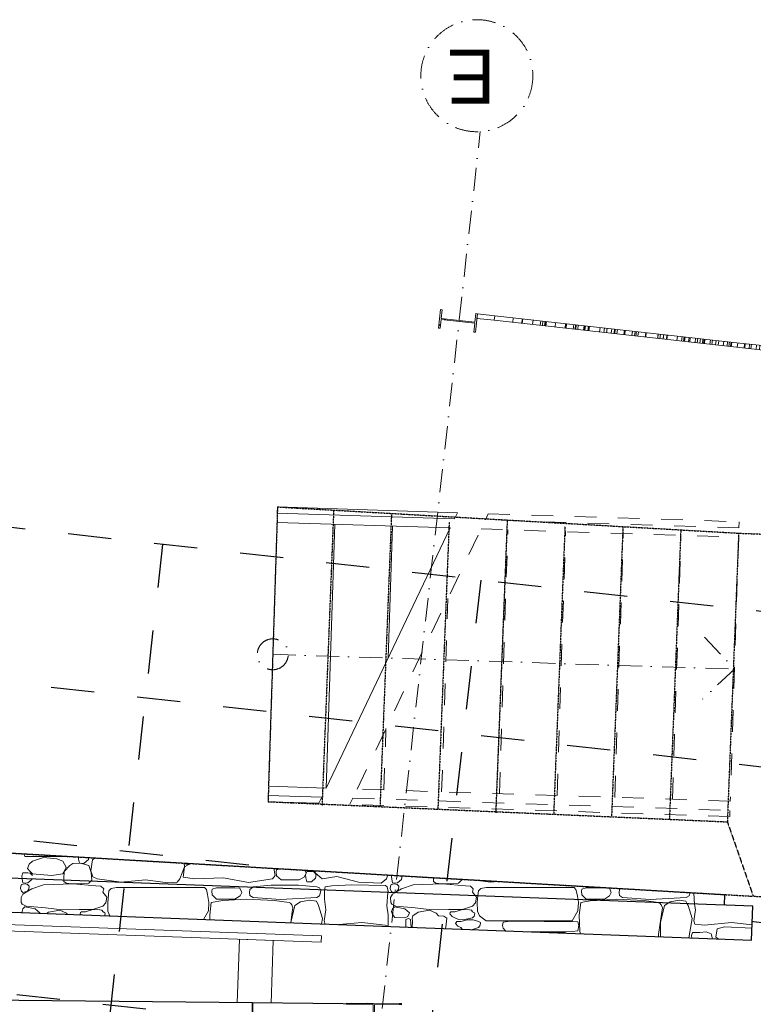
# Model space of a CAD drawing. Header units: millimetres. Extents: x -115474967 to 444143, y -74377 to 241828222.
# Tile 248 of 256: x -463747 to -459000, y 589721 to 596090. Entities that reach past the tile are written whole.
import ezdxf
from ezdxf.enums import TextEntityAlignment as Align

# ---------------------------------------------------------------- set-up
doc = ezdxf.new("R2010")
doc.units = ezdxf.units.MM
doc.header["$MEASUREMENT"] = 0
doc.set_wipeout_variables(frame=1)
for name, pattern in [('( Dashed )', [0.75, 0.5, -0.25]), ('Dashed', [280, 140, -140]), ('Dot & Dashed', [280, 150, -60, 0, -70]), ('PHANTOM', [2.5, 1.25, -0.25, 0.25, -0.25, 0.25, -0.25]), ('Wipeout_Contour', [1000, 0, -1000])]:
    doc.linetypes.add(name, pattern=pattern)
for name, color, linetype in [('00-2 Roof Lines', 8, 'Dashed'), ('00-2 Walls', 4, 'Continuous'), ('00-2 Windows', 1, 'Continuous'), ('00-5 Grid 01', 9, 'PHANTOM'), ('MARKETING', 7, 'Continuous'), ('TEXT-REFN', 5, 'Continuous')]:
    doc.layers.add(name, color=color, linetype=linetype)
doc.layers.add('0_cons_01', color=40, linetype='Continuous', lineweight=0, plot=False)
for name, color, linetype, lineweight in [('A_BEAMS_Pen_No__3', 7, 'Continuous', 15), ('A_COLUMNS_Pen_No__3', 7, 'Continuous', 15), ('A_STAIRS_Pen_No__5', 7, 'Continuous', 5), ('B_FURN FIXED_Pen_No__86', 255, 'Continuous', 20), ('MARKETING_Pen_No__1', 7, 'Continuous', 30)]:
    doc.layers.add(name, color=color, linetype=linetype, lineweight=lineweight)
for name, color, linetype, lineweight, true_color in [('A_COLUMNS_Pen_No__7', 7, 'Continuous', 5, 0x3f3f3f), ('A_STAIRS_Pen_No__7', 7, 'Continuous', 5, 0x3f3f3f), ('MARKETING_Pen_No__171', 7, 'Continuous', 0, 0xe1e1e1), ('MARKETING_Pen_No__7', 7, 'Continuous', 5, 0x3f3f3f)]:
    doc.layers.add(name, color=color, linetype=linetype, lineweight=lineweight, true_color=true_color)
doc.styles.add('GENERATED_STYLE_2', font='arial.ttf')
doc.styles.add('TEXT-20', font='arial.ttf', dxfattribs={"height": 40})
pattern_1 = [(45, (0, 0), (-159.099, 159.099), []), (45, (-53.03, 53.03), (-159.099, 159.099), [])]

# ---------------------------------------------------------------- blocks, each defined once
blk = doc.blocks.new('LASER CUT SCREEN[6]', base_point=(-29340.1, 63904.4))
at = {"layer": 'A_BEAMS_Pen_No__3', "color": 7, "linetype": 'Continuous', "lineweight": 15}
for p, q in [((-29340.1, 63904.4), (-29336.7, 63934.3)), ((-29340.1, 63904.4), (-28214.4, 63778.9)), ((-29336.7, 63934.3), (-28211.1, 63808.7)), ((-29228.1, 63892), (-29224.8, 63921.8)), ((-29209.7, 63889.9), (-29206.4, 63919.7)), ((-29151.3, 63883.4), (-29148, 63913.2)), ((-29146.7, 63882.9), (-29143.4, 63912.7)), ((-29129.4, 63881), (-29126.1, 63910.8)), ((-29126.6, 63880.6), (-29123.3, 63910.5)), ((-29107.6, 63878.5), (-29104.3, 63908.3)), ((-29093.3, 63876.9), (-29090, 63906.7)), ((-29076.1, 63875), (-29072.8, 63904.8)), ((-29075.4, 63874.9), (-29072.1, 63904.7)), ((-29043.5, 63871.4), (-29040.2, 63901.2)), ((-29038.5, 63870.8), (-29035.2, 63900.6)), ((-29006.8, 63867.3), (-29003.5, 63897.1)), ((-28965.9, 63862.7), (-28962.6, 63892.5)), ((-28934.7, 63859.2), (-28931.3, 63889.1)), ((-28926.7, 63858.3), (-28923.4, 63888.2)), ((-28925.7, 63858.2), (-28922.4, 63888.1)), ((-28910.6, 63856.6), (-28907.3, 63886.4)), ((-28910, 63856.5), (-28906.7, 63886.3)), ((-28873.7, 63852.4), (-28870.4, 63882.3)), ((-28853.1, 63850.1), (-28849.8, 63880)), ((-28845.9, 63849.3), (-28842.6, 63879.1)), ((-28833.8, 63848), (-28830.5, 63877.8)), ((-28809.5, 63845.3), (-28806.2, 63875.1)), ((-28789.8, 63843.1), (-28786.5, 63872.9)), ((-28785.1, 63842.6), (-28781.8, 63872.4)), ((-28764.4, 63840.2), (-28761, 63870.1)), ((-28753, 63839), (-28749.7, 63868.8)), ((-28740.2, 63837.6), (-28736.9, 63867.4)), ((-28731.9, 63836.6), (-28728.6, 63866.4)), ((-28723.6, 63835.7), (-28720.3, 63865.5)), ((-28723.3, 63835.7), (-28720, 63865.5)), ((-28691.3, 63832.1), (-28687.9, 63861.9)), ((-28650.9, 63827.6), (-28647.6, 63857.4)), ((-28623.5, 63824.5), (-28620.2, 63854.4)), ((-28609.8, 63823), (-28606.4, 63852.8)), ((-28601.3, 63822.1), (-28598, 63851.9)), ((-28600.9, 63822), (-28597.5, 63851.8)), ((-28576.5, 63819.3), (-28573.2, 63849.1)), ((-28571.7, 63818.8), (-28568.4, 63848.6)), ((-28562.6, 63817.7), (-28559.2, 63847.6)), ((-28480.9, 63808.6), (-28477.6, 63838.4)), ((-28472.6, 63807.7), (-28469.3, 63837.5)), ((-28471.6, 63807.6), (-28468.3, 63837.4)), ((-28450.6, 63805.3), (-28447.3, 63835.1)), ((-28416.6, 63801.5), (-28413.2, 63831.3)), ((-28415.8, 63801.4), (-28412.4, 63831.2)), ((-28409.3, 63800.6), (-28406, 63830.5)), ((-28404.5, 63800.1), (-28401.1, 63829.9)), ((-28399.5, 63799.5), (-28396.1, 63829.4)), ((-28381.9, 63797.6), (-28378.6, 63827.4)), ((-28332, 63792), (-28328.7, 63821.8)), ((-28313.2, 63789.9), (-28309.8, 63819.7)), ((-28307.6, 63789.3), (-28304.3, 63819.1)), ((-28280.8, 63786.3), (-28277.5, 63816.1)), ((-28259.4, 63783.9), (-28256.1, 63813.7)), ((-28255.1, 63783.4), (-28251.8, 63813.3)), ((-28245.5, 63782.4), (-28242.1, 63812.2)), ((-28244.8, 63782.3), (-28241.5, 63812.1)), ((-28214.4, 63778.9), (-26496.7, 63587.3)), ((-28211.1, 63808.7), (-26493.4, 63617.2)), ((-28202.2, 63777.5), (-28198.8, 63807.4)), ((-28200.8, 63777.4), (-28197.5, 63807.2)), ((-28197, 63777), (-28193.6, 63806.8)), ((-28190.6, 63776.3), (-28187.3, 63806.1)), ((-28168.2, 63773.8), (-28164.8, 63803.6)), ((-28167.2, 63773.6), (-28163.9, 63803.5)), ((-28143.9, 63771), (-28140.5, 63800.9)), ((-28061.9, 63761.9), (-28058.6, 63791.7)), ((-28047.7, 63760.3), (-28044.4, 63790.1)), ((-28018.6, 63757.1), (-28015.3, 63786.9)), ((-28004.4, 63755.5), (-28001.1, 63785.3)), ((-27966.7, 63751.3), (-27963.4, 63781.1)), ((-27965.8, 63751.2), (-27962.5, 63781)), ((-27962.4, 63750.8), (-27959, 63780.6)), ((-27910.1, 63745), (-27906.8, 63774.8)), ((-27891.1, 63742.9), (-27887.8, 63772.7)), ((-27842.5, 63737.4), (-27839.2, 63767.2)), ((-27804.6, 63733.2), (-27801.3, 63763)), ((-27761.4, 63728.4), (-27758.1, 63758.2)), ((-27755.9, 63727.8), (-27752.6, 63757.6)), ((-27722.1, 63724), (-27718.8, 63753.8)), ((-27701, 63721.7), (-27697.7, 63751.5)), ((-27695.8, 63721.1), (-27692.5, 63750.9)), ((-27689.9, 63720.4), (-27686.6, 63750.2)), ((-27681.4, 63719.5), (-27678.1, 63749.3)), ((-27679.9, 63719.3), (-27676.6, 63749.1)), ((-27668.4, 63718), (-27665.1, 63747.8)), ((-27663, 63717.4), (-27659.6, 63747.2)), ((-27622.2, 63712.9), (-27618.8, 63742.7)), ((-27622, 63712.8), (-27618.7, 63742.7)), ((-27621.8, 63712.8), (-27618.5, 63742.6)), ((-27620.1, 63712.6), (-27616.7, 63742.4)), ((-27589.4, 63709.2), (-27586.1, 63739)), ((-27555.1, 63705.4), (-27551.7, 63735.2)), ((-27483, 63697.3), (-27479.7, 63727.2)), ((-27468.6, 63695.7), (-27465.2, 63725.5)), ((-27465, 63695.3), (-27461.7, 63725.1)), ((-27416.7, 63689.9), (-27413.3, 63719.8)), ((-27404.4, 63688.6), (-27401.1, 63718.4)), ((-27345.5, 63682), (-27342.1, 63711.8)), ((-27303.6, 63677.3), (-27300.3, 63707.2)), ((-27285.8, 63675.3), (-27282.4, 63705.2)), ((-27281.4, 63674.9), (-27278.1, 63704.7)), ((-27279.6, 63674.7), (-27276.3, 63704.5)), ((-27277.1, 63674.4), (-27273.8, 63704.2)), ((-27267.8, 63673.3), (-27264.4, 63703.1)), ((-27264.7, 63673), (-27261.4, 63702.8)), ((-27224.4, 63668.5), (-27221.1, 63698.3)), ((-27214.4, 63667.4), (-27211.1, 63697.2)), ((-27200.6, 63665.8), (-27197.2, 63695.7)), ((-27172.4, 63662.7), (-27169.1, 63692.5)), ((-27171.7, 63662.6), (-27168.4, 63692.4)), ((-27170.4, 63662.5), (-27167.1, 63692.3)), ((-27142.8, 63659.4), (-27139.5, 63689.2)), ((-27123.8, 63657.3), (-27120.5, 63687.1)), ((-27098.3, 63654.4), (-27094.9, 63684.2)), ((-27081.3, 63652.5), (-27078, 63682.4)), ((-27061.7, 63650.3), (-27058.3, 63680.2)), ((-27045.2, 63648.5), (-27041.8, 63678.3)), ((-26973.6, 63640.5), (-26970.3, 63670.3)), ((-26970.4, 63640.2), (-26967.1, 63670)), ((-26950.1, 63637.9), (-26946.8, 63667.7)), ((-26949, 63637.8), (-26945.6, 63667.6)), ((-26938.9, 63636.7), (-26935.6, 63666.5)), ((-26862.4, 63628.1), (-26859, 63657.9)), ((-26860.7, 63627.9), (-26857.4, 63657.8)), ((-26787.5, 63619.8), (-26784.2, 63649.6)), ((-26785.7, 63619.6), (-26782.4, 63649.4)), ((-26773.3, 63618.2), (-26770, 63648)), ((-26772.3, 63618.1), (-26769, 63647.9)), ((-26743.9, 63614.9), (-26740.6, 63644.7)), ((-26722.5, 63612.5), (-26719.2, 63642.3)), ((-26702.2, 63610.3), (-26698.9, 63640.1)), ((-26700.4, 63610.1), (-26697.1, 63639.9)), ((-26688.7, 63608.8), (-26685.4, 63638.6)), ((-26681, 63607.9), (-26677.6, 63637.7)), ((-26673.3, 63607), (-26669.9, 63636.8)), ((-26636.1, 63602.9), (-26632.8, 63632.7)), ((-26631.7, 63602.4), (-26628.4, 63632.2)), ((-26583.6, 63597), (-26580.3, 63626.8)), ((-26579.3, 63596.5), (-26575.9, 63626.4)), ((-26559.4, 63594.3), (-26556.1, 63624.2)), ((-26500.4, 63587.8), (-26497.1, 63617.6)), ((-26496.7, 63587.3), (-26157.3, 63549.5)), ((-26496.4, 63587.3), (-26493.1, 63617.1)), ((-26493.4, 63617.2), (-26154, 63579.3)), ((-26459.5, 63583.2), (-26456.1, 63613)), ((-26458.5, 63583.1), (-26455.1, 63612.9)), ((-26456.6, 63582.9), (-26453.3, 63612.7)), ((-26450.9, 63582.2), (-26447.6, 63612)), ((-26434.2, 63580.4), (-26430.9, 63610.2)), ((-26389.1, 63575.3), (-26385.7, 63605.2)), ((-26387.3, 63575.1), (-26384, 63605)), ((-26355.9, 63571.6), (-26352.6, 63601.5)), ((-26301.8, 63565.6), (-26298.5, 63595.4)), ((-26286.2, 63563.9), (-26282.9, 63593.7)), ((-26265.2, 63561.5), (-26261.9, 63591.3)), ((-26231.3, 63557.7), (-26228, 63587.6)), ((-26219.7, 63556.4), (-26216.3, 63586.3)), ((-26191.7, 63553.3), (-26188.4, 63583.1)), ((-26187.6, 63552.9), (-26184.3, 63582.7)), ((-26154, 63579.3), (-24567.1, 63402.3)), ((-26142.9, 63547.9), (-26139.5, 63577.7)), ((-26103.7, 63543.5), (-26100.4, 63573.3)), ((-26099.5, 63543), (-26096.2, 63572.9)), ((-26089.6, 63541.9), (-26086.3, 63571.8)), ((-26077.6, 63540.6), (-26074.3, 63570.4)), ((-26053, 63537.9), (-26049.6, 63567.7)), ((-26019.8, 63534.2), (-26016.5, 63564)), ((-26003, 63532.3), (-25999.7, 63562.1)), ((-26157.3, 63549.5), (-24570.4, 63372.5)), ((-25979, 63529.6), (-25975.6, 63559.4)), ((-25966.4, 63528.2), (-25963.1, 63558)), ((-25930.3, 63524.2), (-25927, 63554)), ((-25925.2, 63523.6), (-25921.9, 63553.4)), ((-25917.8, 63522.8), (-25914.5, 63552.6)), ((-25901.9, 63521), (-25898.6, 63550.8)), ((-25884.2, 63519), (-25880.9, 63548.8)), ((-25870.5, 63517.5), (-25867.2, 63547.3)), ((-25835.5, 63513.6), (-25832.2, 63543.4)), ((-25828.6, 63512.8), (-25825.3, 63542.6)), ((-25802.4, 63509.9), (-25799, 63539.7)), ((-25795.8, 63509.2), (-25792.5, 63539)), ((-25783.1, 63507.8), (-25779.7, 63537.6)), ((-25752.3, 63504.3), (-25749, 63534.1)), ((-25687.4, 63497.1), (-25684.1, 63526.9)), ((-25684.8, 63496.8), (-25681.5, 63526.6)), ((-25663.9, 63494.5), (-25660.6, 63524.3)), ((-25662.9, 63494.4), (-25659.6, 63524.2)), ((-25643, 63492.1), (-25639.7, 63521.9)), ((-25628.5, 63490.5), (-25625.2, 63520.3)), ((-25627.1, 63490.4), (-25623.8, 63520.2)), ((-25550.5, 63481.8), (-25547.2, 63511.6)), ((-25547.4, 63481.5), (-25544, 63511.3)), ((-25499.7, 63476.1), (-25496.3, 63506)), ((-25487.7, 63474.8), (-25484.3, 63504.6)), ((-25478.9, 63473.8), (-25475.6, 63503.6)), ((-25461.2, 63471.9), (-25457.9, 63501.7)), ((-25414.8, 63466.7), (-25411.4, 63496.5)), ((-25409.3, 63466.1), (-25406, 63495.9)), ((-25364.5, 63461.1), (-25361.2, 63490.9)), ((-25350, 63459.5), (-25346.7, 63489.3)), ((-25345.8, 63459), (-25342.5, 63488.8)), ((-25327.2, 63456.9), (-25323.9, 63486.7)), ((-25297.6, 63453.6), (-25294.3, 63483.4)), ((-25280.1, 63451.7), (-25276.8, 63481.5)), ((-25251.8, 63448.5), (-25248.4, 63478.3)), ((-25182.6, 63440.8), (-25179.2, 63470.6)), ((-25177, 63440.2), (-25173.6, 63470)), ((-25157.1, 63437.9), (-25153.8, 63467.8)), ((-25151.8, 63437.3), (-25148.4, 63467.2)), ((-25149, 63437), (-25145.7, 63466.9)), ((-25110.4, 63432.7), (-25107.1, 63462.5)), ((-25098.2, 63431.4), (-25094.8, 63461.2)), ((-25097, 63431.2), (-25093.7, 63461.1)), ((-25093.8, 63430.9), (-25090.5, 63460.7)), ((-25081.8, 63429.5), (-25078.5, 63459.4)), ((-25035.7, 63424.4), (-25032.4, 63454.2)), ((-25031.8, 63424), (-25028.5, 63453.8)), ((-25029.2, 63423.7), (-25025.8, 63453.5)), ((-24963.7, 63416.4), (-24960.4, 63446.2)), ((-24905.3, 63409.9), (-24902, 63439.7)), ((-24900, 63409.3), (-24896.7, 63439.1)), ((-24896.3, 63408.9), (-24893, 63438.7)), ((-24881.6, 63407.2), (-24878.3, 63437)), ((-24868.5, 63405.8), (-24865.1, 63435.6)), ((-24818.6, 63400.2), (-24815.3, 63430)), ((-24818.4, 63400.2), (-24815.1, 63430)), ((-24751.3, 63392.7), (-24748, 63422.5)), ((-24748.8, 63392.4), (-24745.4, 63422.2)), ((-24690.5, 63385.9), (-24687.2, 63415.7)), ((-24570.4, 63372.5), (-24567.1, 63402.3)), ((-24570.4, 63372.5), (-24458.4, 63360)), ((-24567.1, 63402.3), (-24455.1, 63389.8)), ((-24458.4, 63360), (-24455.1, 63389.8))]:
    blk.add_line(p, q, dxfattribs=at)
blk = doc.blocks.new('IPE Column 20[27]', base_point=(-24332.5, 63406.4))
at = {"layer": 'A_COLUMNS_Pen_No__7', "linetype": 'Continuous', "lineweight": 5, "true_color": 0x3f3f3f}
h = blk.add_hatch(dxfattribs=at)
h.set_pattern_fill('STEEL', color=250, style=0, pattern_type=2)
h.set_pattern_definition(pattern_1)
h.paths.add_polyline_path([(-24219.9, 63333.4), (-24206.6, 63452.7), (-24216.3, 63453.8), (-24222.6, 63397.2), (-24441.7, 63421.7), (-24435.4, 63478.2), (-24445.1, 63479.3), (-24458.4, 63360), (-24448.7, 63358.9), (-24442.4, 63415.5), (-24223.3, 63391.1), (-24229.6, 63334.5)])
at = {"layer": 'A_COLUMNS_Pen_No__3', "color": 7, "linetype": 'Continuous', "lineweight": 15}
for p, q in [((-24445.1, 63479.3), (-24458.4, 63360)), ((-24435.4, 63478.2), (-24445.1, 63479.3)), ((-24441.7, 63421.7), (-24435.4, 63478.2)), ((-24216.3, 63453.8), (-24222.6, 63397.2)), ((-24219.9, 63333.4), (-24206.6, 63452.7)), ((-24206.6, 63452.7), (-24216.3, 63453.8)), ((-24448.7, 63358.9), (-24442.4, 63415.5)), ((-24442.4, 63415.5), (-24223.3, 63391.1)), ((-24222.6, 63397.2), (-24441.7, 63421.7)), ((-24223.3, 63391.1), (-24229.6, 63334.5)), ((-24458.4, 63360), (-24448.7, 63358.9)), ((-24229.6, 63334.5), (-24219.9, 63333.4))]:
    blk.add_line(p, q, dxfattribs=at)
blk = doc.blocks.new('IPE Column 20[96]', base_point=(-23786, 67999.9))
at = {"layer": 'A_COLUMNS_Pen_No__7', "linetype": 'Continuous', "lineweight": 5, "true_color": 0x3f3f3f}
h = blk.add_hatch(dxfattribs=at)
h.set_pattern_fill('STEEL', color=250, style=0, pattern_type=2)
h.set_pattern_definition(pattern_1)
h.paths.add_polyline_path([(-23965.9, 67822.2), (-23609.9, 67818.6), (-23609.8, 67825.6), (-23784.3, 67827.4), (-23780.8, 68172.3), (-23606.3, 68170.6), (-23606.2, 68177.6), (-23962.2, 68181.2), (-23962.3, 68174.2), (-23787.8, 68172.4), (-23791.3, 67827.4), (-23965.8, 67829.2)])
at = {"layer": 'A_COLUMNS_Pen_No__3', "color": 7, "linetype": 'Continuous', "lineweight": 15}
for p, q in [((-23962.2, 68181.2), (-23962.3, 68174.2)), ((-23962.3, 68174.2), (-23787.8, 68172.4)), ((-23606.2, 68177.6), (-23962.2, 68181.2)), ((-23787.8, 68172.4), (-23791.3, 67827.4)), ((-23784.3, 67827.4), (-23780.8, 68172.3)), ((-23780.8, 68172.3), (-23606.3, 68170.6)), ((-23606.3, 68170.6), (-23606.2, 68177.6)), ((-23965.8, 67829.2), (-23965.9, 67822.2)), ((-23791.3, 67827.4), (-23965.8, 67829.2)), ((-23965.9, 67822.2), (-23609.9, 67818.6)), ((-23609.8, 67825.6), (-23784.3, 67827.4)), ((-23609.9, 67818.6), (-23609.8, 67825.6))]:
    blk.add_line(p, q, dxfattribs=at)
blk = doc.blocks.new('123')
at = {"layer": '00-2 Roof Lines', "ltscale": 2}
for p, q in [((47951.1, -50473.9), (78841.1, -53935.1)), ((47839.8, -51467.7), (78729.8, -54928.9)), ((47728.4, -52461.4), (78618.4, -55922.7)), ((47617.1, -53455.2), (78507, -56916.5))]:
    blk.add_line(p, q, dxfattribs=at)
at = {"layer": '00-2 Roof Lines', "linetype": '( Dashed )'}
for p, q in [((70473.8, -56370.7), (70547, -54511.9)), ((70847, -56424.8), (70921.6, -54528.4)), ((71221.4, -56446.1), (71296.7, -54532.9)), ((71584.8, -56466.8), (71646, -54560.2)), ((68600.3, -56297), (65488.2, -56174.5)), ((71584.8, -56466.8), (68600.3, -56297))]:
    blk.add_line(p, q, dxfattribs=at)
at = {"layer": '00-2 Walls'}
for p, q in [((71747, -53258), (71750.5, -52913.1)), ((70966.6, -53250.2), (71747, -53258))]:
    blk.add_line(p, q, dxfattribs=at)
at = {"layer": '00-5 Grid 01', "linetype": 'Dot & Dashed', "lineweight": 5}
blk.add_circle((70294.7, -59256.1), 362.4, dxfattribs=at)
at = {"layer": 'A_STAIRS_Pen_No__5', "color": 7, "linetype": 'Dot & Dashed', "lineweight": 5}
for p, q in [((68627.6, -55417.6), (68833.9, -55224.1)), ((71615.4, -55513.5), (68627.6, -55417.6)), ((68821.1, -55623.9), (68627.6, -55417.6))]:
    blk.add_line(p, q, dxfattribs=at)
for start, end in [(88.1614, 268.1614), (268.1614, 88.1614)]:
    blk.add_arc((71615.4, -55513.5), 100, start, end, dxfattribs=at)
at = {"layer": 'A_STAIRS_Pen_No__7', "color": 250, "linetype": 'Dashed', "lineweight": 5, "true_color": 0x3f3f3f}
for p, q in [((68656.9, -54504.2), (68658.2, -54464.3)), ((71097.6, -54582.6), (68656.9, -54504.2)), ((68600.2, -56270.9), (68655, -54564.2)), ((68655, -54564.2), (71069.5, -54641.7)), ((69028.5, -54576.2), (68973.7, -56282.9)), ((71116.4, -54543.2), (71097.6, -54582.6)), ((69402, -54588.2), (69347.2, -56294.9)), ((69775.4, -54600.2), (69720.6, -56306.9)), ((70148.9, -54612.2), (70094.1, -56318.9)), ((71069.5, -54641.7), (70267.7, -56324.4)), ((70522.4, -54624.2), (70482.3, -55874.1)), ((70895.9, -54636.1), (70883.1, -55032.8)), ((70267.7, -56324.4), (68600.2, -56270.9)), ((68597, -56370.9), (68598.3, -56330.9)), ((68598.3, -56330.9), (70239.5, -56383.6)), ((70220.8, -56423), (68597, -56370.9)), ((70239.5, -56383.6), (70220.8, -56423))]:
    blk.add_line(p, q, dxfattribs=at)
at = {"layer": 'A_STAIRS_Pen_No__7', "color": 250, "linetype": 'Continuous', "lineweight": 5, "true_color": 0x3f3f3f}
for p, q in [((71269.4, -54648.1), (71214.6, -56354.8)), ((71642.8, -54660.1), (71588, -56366.8)), ((70868.5, -55489.5), (70841.1, -56342.9))]:
    blk.add_line(p, q, dxfattribs=at)
at = {"layer": 'A_STAIRS_Pen_No__7', "color": 250, "linetype": 'Continuous', "lineweight": 5, "true_color": 0x3f3f3f, "flags": 128}
for points in [[(71646, -54560.2), (71644.8, -54600.1), (71297.5, -54589), (71316.3, -54549.6)], [(71642.8, -54660.1), (71588, -56366.8), (70467.6, -56330.9), (71269.4, -54648.1)], [(71586.1, -56426.8), (71584.8, -56466.8), (70420.7, -56429.4), (70439.4, -56390)]]:
    blk.add_lwpolyline(points, close=True, dxfattribs=at)
at = {"layer": '0_cons_01'}
for name, p in [('IPE Column 20[96]', (70963.1, -53076.5)), ('LASER CUT SCREEN[6]', (65409.1, -57172)), ('IPE Column 20[27]', (70416.7, -57670))]:
    blk.add_blockref(name, p, dxfattribs=at)
at = {"layer": 'B_FURN FIXED_Pen_No__86', "color": 255, "lineweight": 20, "style": 'GENERATED_STYLE_2'}
blk.add_attdef('txt', text='', height=120, rotation=273.3691, dxfattribs=at).set_placement((35588.4, -53539), align=Align.MIDDLE_CENTER)
at = {"layer": 'TEXT-REFN', "color": 2, "linetype": 'Continuous', "insert": (70175.7, -59075.3), "char_height": 350, "attachment_point": 1, "style": 'TEXT-20'}
blk.add_mtext('\\A1;{\\pql;\\pt0;\\fCentury Gothic|b0|i0|c0|p34;E}', dxfattribs=at)
at = {"color": 254, "linetype": 'Wipeout_Contour', "lineweight": 0, "ltscale": 422600.777373}
blk.add_wipeout([(68516.8, -53663.7), (68508.4, -53883.6), (77549, -54224.7), (77686.7, -53320.9), (77475.1, -53314.2), (77346.2, -53997.7)], dxfattribs=at).dxf.layer = 'MARKETING'
at = {"layer": '00-2 Roof Lines', "linetype": '( Dashed )'}
blk.add_line((68506, -53948.5), (65696.8, -53868.8), dxfattribs=at)
at = {"layer": '00-2 Windows'}
blk.add_lwpolyline([(71747, -53258), (77364.4, -53314.7), (77367.9, -52969.8), (71750.5, -52913.1)], close=True, dxfattribs=at)
at = {"layer": '0_cons_01'}
for points in [[(71626.5, -53256.2), (71612, -53662.9)], [(71831.8, -53670.8), (71846.6, -53258.5)], [(71301.3, -53651.8), (71299.9, -53691.7)], [(71612, -53662.9), (71831.8, -53670.8)]]:
    blk.add_lwpolyline(points, dxfattribs=at)
at = {"layer": 'MARKETING_Pen_No__1', "color": 7, "linetype": 'Continuous', "lineweight": 30, "flags": 128}
blk.add_lwpolyline([(68516.8, -53663.7), (68508.4, -53883.6), (77549, -54224.7), (77686.7, -53320.9), (77475.1, -53314.2), (77346.2, -53997.7)], close=True, dxfattribs=at)
at = {"layer": 'MARKETING_Pen_No__7', "color": 250, "linetype": 'Continuous', "lineweight": 5, "true_color": 0x3f3f3f}
for p, q in [((68747.1, -53683), (68727.7, -53671.7)), ((68739, -53736.9), (68747.1, -53683)), ((68770.6, -53673.3), (68777.6, -53704.4)), ((68923.2, -53679.1), (68901.7, -53803.9)), ((68905.3, -53694.4), (68904.3, -53678.4)), ((69106.7, -53778.6), (69106, -53686)), ((69118.9, -53686.5), (69118.1, -53700.5)), ((68513.8, -53742.2), (68692.6, -53750.7)), ((68692.6, -53750.7), (68739, -53736.9)), ((68777.6, -53704.4), (68811.6, -53718.4)), ((68811.6, -53718.4), (68851.6, -53713.1)), ((68851.6, -53713.1), (68866.6, -53715)), ((68866.6, -53715), (68898.3, -53715)), ((68898.3, -53715), (68905.3, -53694.4)), ((69118.1, -53700.5), (69097.8, -53847.7)), ((69628.6, -53720.5), (69624, -53705.6)), ((69631.8, -53825.6), (69628.6, -53720.5)), ((69640.3, -53725.6), (69634.6, -53758.6)), ((69677.9, -53720.5), (69640.3, -53725.6)), ((69938.6, -53717.5), (69677.9, -53720.5)), ((69718.4, -53709.2), (69725.4, -53714.4)), ((69725.4, -53714.4), (69855, -53714.4)), ((70108.9, -53725.6), (70098.4, -53723.6)), ((70125.4, -53742.7), (70108.9, -53725.6)), ((70128.6, -53760), (70125.4, -53742.7)), ((70138.3, -53725.1), (70138.6, -53725.6)), ((70138.6, -53725.6), (70151.7, -53725.6)), ((70284.5, -53747.1), (70274.9, -53756.3)), ((70329.7, -53732.3), (70284.5, -53747.1)), ((70389.7, -53736.1), (70382.9, -53734.3)), ((70398.7, -53747.1), (70389.7, -53736.1)), ((70417.1, -53754.1), (70398.7, -53747.1)), ((70495.7, -53748.1), (70489.1, -53806.5)), ((70499.1, -53738.7), (70495.7, -53748.1)), ((70711.8, -53787.2), (70712.8, -53746.8)), ((70720.1, -53747.1), (70724.2, -53798)), ((70753.5, -53798), (70755, -53748.4)), ((70807, -53750.4), (70807.2, -53750.7)), ((70807.2, -53750.7), (70809.6, -53750.5)), ((68647.5, -53779.3), (68513, -53763.9)), ((68820.5, -53762.4), (68647.5, -53779.3)), ((68883.3, -53768.5), (68820.5, -53762.4)), ((68880.4, -53860.5), (68891, -53789)), ((68891, -53789), (68883.3, -53768.5)), ((68901.7, -53803.9), (68927.3, -53888.6)), ((69081.1, -53888.6), (69106.7, -53778.6)), ((69634.6, -53758.6), (69640.3, -53782.5)), ((69677.2, -53789.6), (69640.1, -53853.2)), ((69640.3, -53782.5), (70080.1, -53787.9)), ((70234.3, -53789.6), (69677.2, -53789.6)), ((70080.1, -53787.9), (70108.9, -53782.5)), ((70108.9, -53782.5), (70125.4, -53780.3)), ((70125.4, -53780.3), (70128.6, -53760)), ((70278.4, -53821), (70234.3, -53789.6)), ((70274.9, -53756.3), (70270.9, -53771.6)), ((70270.9, -53771.6), (70271.9, -53779)), ((70271.9, -53779), (70284.5, -53786)), ((70284.5, -53786), (70319.2, -53795.5)), ((70322.1, -53809.8), (70312.6, -53819)), ((70319.2, -53795.5), (70357.3, -53796.9)), ((70383.4, -53794.9), (70322.1, -53809.8)), ((70357.3, -53796.9), (70398.7, -53786)), ((70412.6, -53798.1), (70383.4, -53794.9)), ((70398.7, -53786), (70424.4, -53785.1)), ((70436.3, -53809.8), (70412.6, -53798.1)), ((70431.8, -53772.2), (70417.1, -53754.1)), ((70424.4, -53785.1), (70431.8, -53772.2)), ((70454.7, -53816.8), (70436.3, -53809.8)), ((70469.4, -53834.9), (70454.7, -53816.8)), ((70489.1, -53806.5), (70507.6, -53820)), ((70709.6, -53821.3), (70713.8, -53806.9)), ((70713.8, -53806.9), (70711.8, -53787.2)), ((70724.2, -53798), (70737.6, -53804.2)), ((70741.2, -53816.9), (70730.3, -53841.5)), ((70737.6, -53804.2), (70753.5, -53798)), ((70761.7, -53809.9), (70741.2, -53816.9)), ((70825.6, -53810.8), (70761.7, -53809.9)), ((70840.9, -53829.9), (70825.6, -53810.8)), ((70868.9, -53759.7), (70868, -53828.1)), ((71039.5, -53779.3), (70868.9, -53759.7)), ((71188.4, -53764.8), (71039.5, -53779.3)), ((71275.3, -53768.5), (71268.6, -53767.8)), ((71272.4, -53860.5), (71283, -53789)), ((71283, -53789), (71275.3, -53768.5)), ((71299.7, -53769), (71293.7, -53803.9)), ((71293.7, -53803.9), (71319.4, -53888.6)), ((71473.1, -53888.6), (71498.7, -53778.6)), ((71499.6, -53776.6), (71489.8, -53847.7)), ((71498.7, -53778.6), (71498.7, -53776.5)), ((72023.8, -53825.6), (72022.9, -53796.4)), ((72064.3, -53797.9), (72032.1, -53853.2)), ((68885.1, -53897.8), (68880.4, -53860.5)), ((69097.8, -53847.7), (69094.3, -53872.9)), ((69094.3, -53872.9), (69100.8, -53891.9)), ((69622.4, -53907.1), (69631.8, -53825.6)), ((69640.1, -53853.2), (69637, -53908)), ((70291.5, -53851.4), (70278.4, -53821)), ((70291.7, -53907.2), (70291.5, -53851.4)), ((70312.6, -53819), (70308.5, -53834.3)), ((70308.5, -53834.3), (70309.6, -53841.7)), ((70309.6, -53841.7), (70322.1, -53848.7)), ((70322.1, -53848.7), (70330.3, -53857.5)), ((70387.4, -53863.7), (70322.8, -53885.3)), ((70330.3, -53857.5), (70343.3, -53861.5)), ((70343.3, -53861.5), (70387.4, -53863.7)), ((70387.4, -53863.7), (70436.3, -53848.7)), ((70477.2, -53863.5), (70387.4, -53863.7)), ((70436.3, -53848.7), (70462, -53847.8)), ((70462, -53847.8), (70467.1, -53842.6)), ((70467.1, -53842.6), (70469.4, -53834.9)), ((70586.9, -53860.3), (70477.2, -53863.5)), ((70507.6, -53820), (70543.2, -53821.3)), ((70543.2, -53821.3), (70558.5, -53839)), ((70558.5, -53839), (70601.5, -53857.8)), ((70693.7, -53873.4), (70586.9, -53860.3)), ((70601.5, -53857.8), (70674.8, -53845.5)), ((70674.8, -53845.5), (70709.6, -53821.3)), ((70819.8, -53885.3), (70693.7, -53873.4)), ((70730.3, -53841.5), (70761.7, -53866.8)), ((70761.7, -53866.8), (70827.9, -53879.3)), ((70827.9, -53879.3), (70840.9, -53866.8)), ((70846.3, -53850), (70840.9, -53829.9)), ((70840.9, -53866.8), (70846.3, -53850)), ((70868, -53828.1), (70876.7, -53886.6)), ((71281.1, -53928.6), (71272.4, -53860.5)), ((71489.8, -53847.7), (71486.3, -53872.9)), ((71486.3, -53872.9), (71492.8, -53891.9)), ((72014.4, -53907.1), (72023.8, -53825.6)), ((72032.1, -53853.2), (72029, -53908)), ((72670.4, -53821), (72670.2, -53820.8)), ((72683.5, -53851.4), (72670.4, -53821)), ((72683.7, -53907.2), (72683.5, -53851.4)), ((72703.8, -53822.1), (72700.5, -53834.3)), ((72700.5, -53834.3), (72701.6, -53841.7)), ((72701.6, -53841.7), (72714.1, -53848.7)), ((72714.1, -53848.7), (72722.3, -53857.5)), ((72779.4, -53863.7), (72714.8, -53885.3)), ((72722.3, -53857.5), (72735.3, -53861.5)), ((72735.3, -53861.5), (72779.4, -53863.7)), ((72779.4, -53863.7), (72828.3, -53848.7)), ((72869.2, -53863.5), (72779.4, -53863.7)), ((72828.3, -53848.7), (72854, -53847.8)), ((72854, -53847.8), (72859.1, -53842.6)), ((72861.4, -53834.9), (72855.7, -53827.9)), ((72859.1, -53842.6), (72861.4, -53834.9)), ((72978.9, -53860.3), (72869.2, -53863.5)), ((72943.7, -53831.2), (72950.5, -53839)), ((72950.5, -53839), (72993.5, -53857.8)), ((73085.7, -53873.4), (72978.9, -53860.3)), ((72993.5, -53857.8), (73066.8, -53845.5)), ((73066.8, -53845.5), (73080, -53836.3)), ((73211.8, -53885.3), (73085.7, -53873.4)), ((73123.8, -53838), (73122.3, -53841.5)), ((73122.3, -53841.5), (73153.7, -53866.8)), ((73153.7, -53866.8), (73219.9, -53879.3)), ((73219.9, -53879.3), (73232.9, -53866.8)), ((73232.9, -53866.8), (73238.3, -53850)), ((73238.3, -53850), (73236.2, -53842.2)), ((68927.3, -53888.6), (68932.9, -53899.6)), ((69055.9, -53904.2), (69081.1, -53888.6)), ((69100.8, -53891.9), (69109.7, -53903)), ((69109.7, -53903), (69117, -53906.5)), ((69519.1, -53921.7), (69547.5, -53920.1)), ((69547.5, -53920.1), (69622.4, -53907.1)), ((69637, -53908), (69640, -53926.3)), ((70287.4, -53950.7), (70291.7, -53907.2)), ((70303.2, -53905.6), (70297, -53942.4)), ((70297, -53942.4), (70304.1, -53951.3)), ((70322.8, -53885.3), (70303.2, -53905.6)), ((70844.3, -53897.3), (70819.8, -53885.3)), ((70840.1, -53962.6), (70852.8, -53939.4)), ((70851.3, -53908.6), (70844.3, -53897.3)), ((70852.8, -53939.4), (70851.3, -53908.6)), ((70876.7, -53886.6), (70869.9, -53972.7)), ((71281.6, -53980.3), (71281.1, -53928.6)), ((71331.2, -53940.1), (71312.1, -53950.3)), ((71319.4, -53888.6), (71333.2, -53916.2)), ((71564.4, -53926.5), (71331.2, -53940.1)), ((71333.2, -53916.2), (71378.3, -53923.5)), ((71378.3, -53923.5), (71434.9, -53912.2)), ((71434.9, -53912.2), (71473.1, -53888.6)), ((71492.8, -53891.9), (71501.7, -53903)), ((71501.7, -53903), (71510.1, -53907.1)), ((71510.1, -53907.1), (71604.8, -53920.3)), ((71743.1, -53940.1), (71564.4, -53926.5)), ((71604.8, -53920.3), (71784.8, -53928.9)), ((71764.5, -53954.4), (71743.1, -53940.1)), ((71784.8, -53928.9), (71939.5, -53920.1)), ((71861.3, -53930.2), (71827.2, -53950.5)), ((71978.8, -53930.2), (71861.3, -53930.2)), ((71939.5, -53920.1), (72014.4, -53907.1)), ((72007.5, -53957.3), (71978.8, -53930.2)), ((72029, -53908), (72037.5, -53960)), ((72676.3, -53982.5), (72683.7, -53907.2)), ((72695.2, -53905.6), (72689, -53942.4)), ((72689, -53942.4), (72714.8, -53974.4)), ((72714.8, -53885.3), (72695.2, -53905.6)), ((73236.3, -53897.3), (73211.8, -53885.3)), ((73232.1, -53962.6), (73244.8, -53939.4)), ((73243.3, -53908.6), (73236.3, -53897.3)), ((73244.8, -53939.4), (73243.3, -53908.6)), ((70825.6, -53971), (70840.1, -53962.6)), ((71279.8, -53988.2), (71281.6, -53980.3)), ((71312.1, -53950.3), (71303.5, -53982.9)), ((71303.5, -53982.9), (71306.3, -53989.2)), ((71746.6, -54005.8), (71763.5, -53991.2)), ((71763.5, -53991.2), (71765.4, -53973.3)), ((71765.4, -53973.3), (71764.5, -53954.4)), ((71827.2, -53950.5), (71816.7, -53973.8)), ((71816.7, -53973.8), (71827.7, -54000.5)), ((71827.7, -54000.5), (71861.3, -54002.8)), ((71861.3, -54002.8), (71978.8, -54002.8)), ((71978.8, -54002.8), (72008.1, -53994.8)), ((72010.3, -53981.3), (72007.5, -53957.3)), ((72008.1, -53994.8), (72010.3, -53981.3)), ((72037.5, -53960), (72045.2, -53992.9)), ((72045.2, -53992.9), (72057, -54005.7)), ((72057, -54005.7), (72069.2, -54006.1)), ((72069.2, -54006.1), (72626.3, -54006.1)), ((72626.3, -54006.1), (72661.8, -53998.4)), ((72661.8, -53998.4), (72676.3, -53982.5)), ((72714.8, -53974.4), (72709.7, -53995.6)), ((72709.7, -53995.6), (72727.2, -54013.3)), ((73098.6, -54023.2), (73173.7, -53995.6)), ((73173.7, -53995.6), (73211.8, -53974.4)), ((73193.9, -53995.2), (73191.1, -54012.8)), ((73203.4, -53980.4), (73193.9, -53995.2)), ((73232.4, -53973.1), (73203.4, -53980.4)), ((73211.8, -53974.4), (73232.1, -53962.6)), ((73240.6, -53980.4), (73232.4, -53973.1)), ((73247.3, -53998.9), (73240.6, -53980.4)), ((73246.3, -54013.9), (73247.3, -53998.9)), ((72727.2, -54013.3), (72760, -54016.1)), ((72760, -54016.1), (72909.9, -54027.8)), ((72805.3, -54033.3), (72793.6, -54045.3)), ((72851.3, -54028.4), (72805.3, -54033.3)), ((72918.4, -54029.5), (72851.3, -54028.4)), ((72909.9, -54027.8), (73098.6, -54023.2)), ((72952, -54033.3), (72918.4, -54029.5)), ((72968.3, -54043.1), (72952, -54033.3)), ((72967.8, -54051.9), (72968.3, -54043.1)), ((73174.4, -54057.2), (73174, -54059.6)), ((73200.4, -54034.6), (73174.4, -54057.2)), ((73191.1, -54012.8), (73203.4, -54024.7)), ((73218.8, -54033), (73200.4, -54034.6)), ((73203.4, -54024.7), (73218.7, -54028.4)), ((73218.7, -54028.4), (73240.6, -54024.7)), ((73232.1, -54034.6), (73218.8, -54033)), ((73237.9, -54059.7), (73232.1, -54034.6)), ((73238, -54062.1), (73237.9, -54059.7)), ((73240.6, -54024.7), (73246.3, -54013.9))]:
    blk.add_line(p, q, dxfattribs=at)
at = {"color": 254, "linetype": 'Wipeout_Contour', "lineweight": 0, "ltscale": 281886.306325}
blk.add_wipeout([(68691.9, -53959.3), (77511.6, -54472.3), (77549, -54224.7), (68694.9, -53890.6)], dxfattribs=at).dxf.layer = 'MARKETING'
at = {"layer": '00-2 Roof Lines', "ltscale": 2}
for p, q in [((70269.7, -55993.5), (71682.7, -43383.3)), ((72329.1, -56224.2), (73742, -43614.1))]:
    blk.add_line(p, q, dxfattribs=at)
at = {"layer": '00-2 Roof Lines', "linetype": '( Dashed )'}
for p, q in [((68673.7, -54429.7), (68506, -53948.5)), ((77511.6, -54472.3), (68506, -53948.5)), ((68600.3, -56297), (68673.7, -54429.7)), ((71646, -54560.2), (68673.7, -54429.7)), ((68974.7, -56318.3), (69048.4, -54446.2)), ((69349.2, -56339.6), (69423, -54462.6)), ((69724.4, -56341.2), (69797.7, -54479)), ((70098.1, -56382.2), (70172.6, -54488.7)), ((70099.1, -56355.9), (70172.3, -54495.5))]:
    blk.add_line(p, q, dxfattribs=at)
at = {"layer": '00-5 Grid 01', "linetype": 'Dot & Dashed', "lineweight": 5}
blk.add_line((72311.4, -40696.4), (70272.3, -58894.4), dxfattribs=at)
at = {"layer": '0_cons_01'}
for points in [[(78273.4, -53901.9), (71301.3, -53651.8)], [(71299.9, -53691.7), (78271.9, -53941.8)]]:
    blk.add_lwpolyline(points, dxfattribs=at)
at = {"layer": 'A_STAIRS_Pen_No__7', "color": 250, "linetype": 'Dashed', "lineweight": 5, "true_color": 0x3f3f3f}
blk.add_line((68658.2, -54464.3), (71116.4, -54543.2), dxfattribs=at)
at = {"layer": 'MARKETING_Pen_No__1', "color": 7, "linetype": 'Continuous', "lineweight": 30, "flags": 128}
blk.add_lwpolyline([(68691.9, -53959.3), (68694.9, -53890.6), (77549, -54224.7), (77511.6, -54472.3)], close=True, dxfattribs=at)
at = {"layer": 'MARKETING_Pen_No__171', "color": 254, "linetype": 'Continuous', "lineweight": 0, "true_color": 0xe1e1e1}
for p, q in [((68889.1, -53928.6), (68885.1, -53897.8)), ((68889.5, -53970.8), (68889.1, -53928.6)), ((68939.2, -53940.1), (68920.1, -53950.3)), ((68932.9, -53899.6), (68941.2, -53916.2)), ((69172.4, -53926.5), (68939.2, -53940.1)), ((68941.2, -53916.2), (68986.3, -53923.5)), ((68986.3, -53923.5), (69042.9, -53912.2)), ((69042.9, -53912.2), (69055.9, -53904.2)), ((69117, -53906.6), (69118.1, -53907.1)), ((69118.1, -53907.1), (69212.8, -53920.3)), ((69351.1, -53940.1), (69172.4, -53926.5)), ((69212.8, -53920.3), (69392.8, -53928.9)), ((69372.5, -53954.4), (69351.1, -53940.1)), ((69392.8, -53928.9), (69518.9, -53921.7)), ((69469.3, -53930.2), (69435.2, -53950.5)), ((69586.8, -53930.2), (69469.3, -53930.2)), ((69615.5, -53957.3), (69586.8, -53930.2)), ((69640, -53926.3), (69645.5, -53960)), ((68920.1, -53950.3), (68914.3, -53972.3)), ((69363.2, -53998.4), (69371.5, -53991.2)), ((69371.5, -53991.2), (69373.4, -53973.3)), ((69373.4, -53973.3), (69372.5, -53954.4)), ((69435.2, -53950.5), (69424.7, -53973.8)), ((69424.7, -53973.8), (69435.7, -54000.5)), ((69435.7, -54000.5), (69469.3, -54002.8)), ((69469.3, -54002.8), (69586.8, -54002.8)), ((69586.8, -54002.8), (69616.1, -53994.8)), ((69618.3, -53981.3), (69615.5, -53957.3)), ((69616.1, -53994.8), (69618.3, -53981.3)), ((69645.5, -53960), (69653.2, -53992.9)), ((69653.2, -53992.9), (69665, -54005.7)), ((69665, -54005.7), (69677.2, -54006.1)), ((69677.2, -54006.1), (70234.3, -54006.1)), ((70234.3, -54006.1), (70269.8, -53998.4)), ((70269.8, -53998.4), (70284.3, -53982.5)), ((70284.3, -53982.5), (70287.4, -53950.7)), ((70304.1, -53951.4), (70322.8, -53974.4)), ((70322.8, -53974.4), (70317.7, -53995.6)), ((70317.7, -53995.6), (70335.2, -54013.3)), ((70706.6, -54023.2), (70781.7, -53995.6)), ((70781.7, -53995.6), (70819.8, -53974.4)), ((70801.9, -53995.2), (70799.1, -54012.8)), ((70811.4, -53980.4), (70801.9, -53995.2)), ((70840.4, -53973.1), (70811.4, -53980.4)), ((70819.8, -53974.4), (70825.6, -53971)), ((70848.6, -53980.4), (70840.4, -53973.1)), ((70855.3, -53998.9), (70848.6, -53980.4)), ((70854.3, -54013.9), (70855.3, -53998.9)), ((70869.9, -53972.7), (70869.5, -53978.4)), ((70869.5, -53978.4), (70875.3, -54008.5)), ((70875.3, -54008.5), (70886.9, -54017)), ((71232.3, -54016.5), (71275.3, -54008.5)), ((71275.3, -54008.5), (71279.8, -53988.2)), ((71306.3, -53989.2), (71312.3, -54003)), ((71312.3, -54003), (71331.2, -54008.7)), ((71743.1, -54008.7), (71746.6, -54005.8)), ((70205.3, -54040.2), (70156.7, -54044.5)), ((70301.4, -54052.9), (70205.3, -54040.2)), ((70335.2, -54013.3), (70368, -54016.1)), ((70368, -54016.1), (70517.9, -54027.8)), ((70413.3, -54033.3), (70394.3, -54052.8)), ((70394.3, -54052.8), (70394.9, -54058.4)), ((70459.3, -54028.4), (70413.3, -54033.3)), ((70526.4, -54029.5), (70459.3, -54028.4)), ((70517.9, -54027.8), (70706.6, -54023.2)), ((70560, -54033.3), (70526.4, -54029.5)), ((70576.3, -54043.1), (70560, -54033.3)), ((70574.8, -54068.8), (70575.2, -54061.7)), ((70575.2, -54061.7), (70576.3, -54043.1)), ((70782.4, -54057.2), (70778.8, -54080.7)), ((70808.4, -54034.6), (70782.4, -54057.2)), ((70799.1, -54012.8), (70811.4, -54024.7)), ((70826.8, -54033), (70808.4, -54034.6)), ((70811.4, -54024.7), (70826.7, -54028.4)), ((70826.7, -54028.4), (70848.6, -54024.7)), ((70840.1, -54034.6), (70826.8, -54033)), ((70845.9, -54059.7), (70840.1, -54034.6)), ((70847.1, -54079.3), (70845.9, -54059.7)), ((70848.6, -54024.7), (70854.3, -54013.9)), ((70879.7, -54060.7), (70871.1, -54086.1)), ((70914, -54033.2), (70879.7, -54060.7)), ((70886.9, -54017), (71103.3, -54021.4)), ((71060.7, -54039.2), (70914, -54033.2)), ((71200.3, -54076), (71060.7, -54039.2)), ((71103.3, -54021.4), (71232.3, -54016.5)), ((71296.1, -54060.7), (71200.3, -54076)), ((71341.6, -54100.9), (71296.1, -54060.7)), ((71331.2, -54008.7), (71449.1, -54021.1)), ((71338, -54065), (71334.4, -54089.5)), ((71364.1, -54042.4), (71338, -54065)), ((71382.5, -54040.8), (71364.1, -54042.4)), ((71395.8, -54042.4), (71382.5, -54040.8)), ((71401.5, -54067.5), (71395.8, -54042.4)), ((71402.8, -54087.1), (71401.5, -54067.5)), ((71444.5, -54054.4), (71410.5, -54074.7)), ((71562, -54054.4), (71444.5, -54054.4)), ((71449.1, -54021.1), (71626.7, -54020.9)), ((71590.7, -54081.5), (71562, -54054.4)), ((71617, -54060.7), (71598.9, -54083.1)), ((71771.8, -54036.9), (71617, -54060.7)), ((71626.7, -54020.9), (71743.1, -54008.7)), ((71934.9, -54068.6), (71771.8, -54036.9)), ((72121.3, -54060.7), (71934.9, -54068.6)), ((72194.3, -54071.3), (72121.3, -54060.7)), ((72217.7, -54060.7), (72186.8, -54139.6)), ((72186.8, -54139.6), (72194.3, -54071.3)), ((72233.1, -54040.6), (72217.7, -54060.7)), ((72294.2, -54034.8), (72233.1, -54040.6)), ((72438.7, -54054.3), (72294.2, -54034.8)), ((72597.3, -54040.2), (72438.7, -54054.3)), ((72751.9, -54060.7), (72597.3, -54040.2)), ((72779.6, -54073.1), (72751.9, -54060.7)), ((72793.6, -54045.3), (72786.3, -54052.8)), ((72786.3, -54052.8), (72791.4, -54103)), ((72964.4, -54108.7), (72967.2, -54061.7)), ((72967.2, -54061.7), (72967.8, -54051.9)), ((73239.1, -54079.3), (73238, -54062.1)), ((70845.3, -54084.6), (70847.1, -54079.3)), ((71334.4, -54089.5), (71349.1, -54105.8)), ((71340.6, -54113.4), (71341.6, -54100.9)), ((71349.1, -54105.8), (71364.1, -54107.7)), ((71364.1, -54107.7), (71395.8, -54107.7)), ((71395.8, -54107.7), (71402.8, -54087.1)), ((71410.5, -54074.7), (71399.9, -54097.9)), ((71399.9, -54097.9), (71407.9, -54117.3)), ((71564.1, -54126.4), (71591.3, -54119)), ((71585.4, -54125.1), (71568.1, -54126.6)), ((71598.6, -54126.7), (71585.4, -54125.1)), ((71593.5, -54105.5), (71590.7, -54081.5)), ((71591.3, -54119), (71593.5, -54105.5)), ((71599, -54128.4), (71598.6, -54126.7)), ((71598.9, -54083.1), (71607.9, -54128.9)), ((72793, -54113.6), (72779.6, -54073.1)), ((72783.1, -54185), (72793, -54113.6)), ((72791.4, -54103), (72805.3, -54147.5)), ((72928.8, -54147.5), (72964.4, -54108.7)), ((72958.5, -54118.5), (72952, -54136.5)), ((72974.7, -54093), (72958.5, -54118.5)), ((73047.1, -54081.9), (72974.7, -54093)), ((73169.5, -54093), (73047.1, -54081.9)), ((73187.4, -54110.1), (73169.5, -54093)), ((73170.7, -54081.8), (73185.4, -54098)), ((73185.4, -54098), (73200.4, -54100)), ((73203.5, -54128.5), (73187.4, -54110.1)), ((73192, -54157.1), (73203.5, -54128.5)), ((73200.4, -54100), (73232.1, -54100)), ((73232.1, -54100), (73239.1, -54079.3)), ((72148.3, -54160.4), (72186.8, -54139.6)), ((72154.6, -54157.1), (72150.7, -54160.5)), ((72173, -54155.5), (72154.6, -54157.1)), ((72186.5, -54157.2), (72173, -54155.5)), ((72187.7, -54162.7), (72186.5, -54157.2)), ((72186.8, -54139.6), (72189.9, -54162.8)), ((72761.8, -54196.1), (72783.1, -54185)), ((72805.3, -54147.5), (72858.8, -54161.8)), ((72809, -54185.7), (72807, -54198.7)), ((72835, -54163), (72809, -54185.7)), ((72853.5, -54161.4), (72835, -54163)), ((72866.7, -54163), (72853.5, -54161.4)), ((72858.8, -54161.8), (72908.7, -54161.2)), ((72872.5, -54188.1), (72866.7, -54163)), ((72873.4, -54202.5), (72872.5, -54188.1)), ((72908.7, -54161.2), (72928.8, -54147.5)), ((72952, -54136.5), (72974.7, -54174.9)), ((72974.7, -54174.9), (73012, -54190.4)), ((73012, -54190.4), (73098.4, -54199.2)), ((73098.4, -54199.2), (73169.5, -54174.9)), ((73169.5, -54174.9), (73192, -54157.1)), ((73220.2, -54205.3), (72920.1, -54205.3)), ((73227.1, -54223.1), (73220.2, -54205.3))]:
    blk.add_line(p, q, dxfattribs=at)

msp = doc.modelspace()

# ---------------------------------------------------------------- block references
at = {"layer": '0_cons_01', "rotation": 180}
msp.add_blockref('123', (-390494.09856, 536471.2817), dxfattribs=at)

doc.saveas('drawing.dxf')
